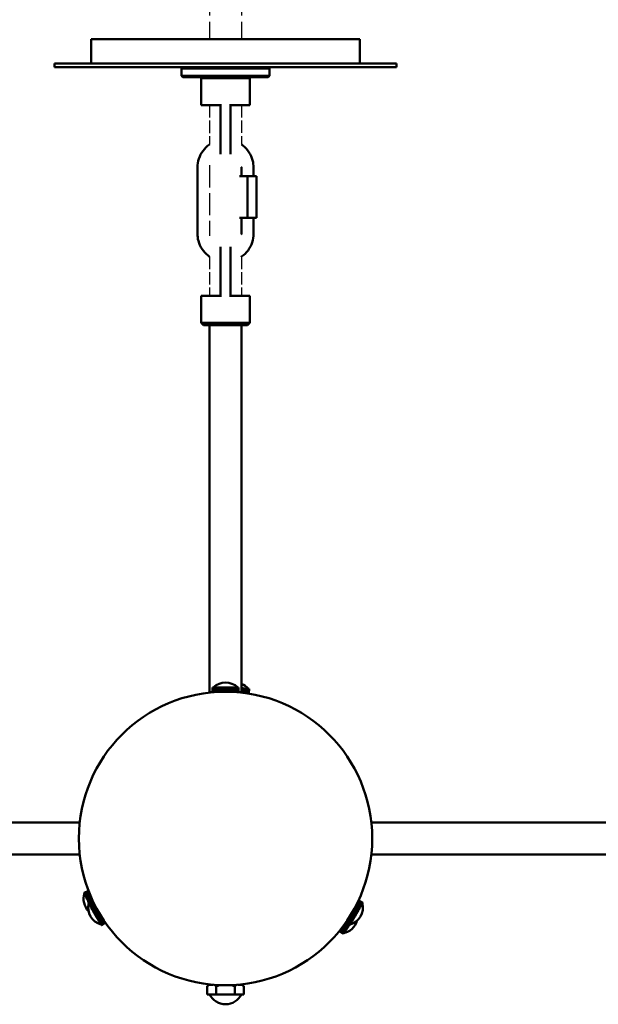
# Model space of a CAD drawing. Header units: millimetres. Extents: x 242 to 3406, y 441 to 2246.
# Tile 5 of 35: x 736 to 972, y 727 to 1129. Entities that reach past the tile are written whole.
import ezdxf

# ---------------------------------------------------------------- set-up
doc = ezdxf.new("R2010")
doc.units = ezdxf.units.MM
doc.header["$LTSCALE"] = 12
doc.linetypes.add('DASHED', pattern=[0.2068, 0.1655, -0.0413])
doc.layers.add('Widoczne (ISO)', color=7, linetype='Continuous', lineweight=50)
doc.layers.add('Wymiar (ISO)', color=7, linetype='Continuous', lineweight=18)
doc.styles.add('Tekst notatki (ISO)', font='tahoma.ttf')
doc.dimstyles.new('Domyślne (ISO)', dxfattribs={"dimscale": 12, "dimtxt": 3, "dimasz": 3, "dimexe": 3.175, "dimexo": 0, "dimgap": 0.762, "dimtad": 1, "dimdec": 1, "dimlfac": 0.03937, "dimrnd": 1e-08, "dimzin": 0, "dimdsep": 46, "dimtxsty": 'Tekst notatki (ISO)', "dimblk": 'Filled-1', "dimcen": 0.09, "dimdle": 10, "dimse1": 1, "dimse2": 1, "dimclrd": 256, "dimclre": 256, "dimclrt": 256, "dimadec": 0, "dimazin": 0, "dimtfac": 0.666667, "dimtmove": 0, "dimatfit": 3, "dimfxl": 1, "dimtolj": 1, "dimlwd": 15, "dimlwe": 15, "dimarcsym": 0})

# ---------------------------------------------------------------- blocks, each defined once
blk = doc.blocks.new('Filled-1')
at = {"color": 0}
for p, q in [((0, 0), (-1, 0.25)), ((-1, 0.25), (-1, -0.25)), ((-1, 0), (0, 0)), ((-1, -0.25), (0, 0))]:
    blk.add_line(p, q, dxfattribs=at)
at = {"color": 0, "flags": 128}
blk.add_lwpolyline([(-1, -0.25), (0, 0), (-1, 0.25), (-1, -0.25)], dxfattribs=at)
at = {"color": 0}
blk.add_solid([(-1, -0.25), (0, 0), (-1, 0.25), (-1, -0.25)], dxfattribs=at)
blk = doc.blocks.new('*D9')
at = {"layer": 'Defpoints', "color": 0, "transparency": 16777216}
for p in [(874.85, 1121.45), (1601.49, 1121.45), (1337.49, 734.66)]:
    blk.add_point(p, dxfattribs=at)
at = {"layer": 'Wymiar (ISO)', "lineweight": 15, "transparency": 16777216}
blk.add_line((1601.49, 770.66), (1601.49, 1085.45), dxfattribs=at)
at = {"layer": 'Wymiar (ISO)', "lineweight": 15, "transparency": 16777216, "xscale": 36, "yscale": 36, "zscale": 36}
for p, rotation in [((1601.49, 1121.45), 90), ((1601.49, 734.66), 270)]:
    blk.add_blockref('Filled-1', p, dxfattribs=dict(at, rotation=rotation))
at = {"layer": 'Wymiar (ISO)', "lineweight": 18, "transparency": 16777216, "insert": (1493.96, 840.9), "char_height": 36, "attachment_point": 1, "rotation": 90, "style": 'Tekst notatki (ISO)'}
blk.add_mtext('\\A1;15.2\\P387 mm', dxfattribs=at)
blk = doc.blocks.new('*D10')
at = {"layer": 'Defpoints', "color": 0, "transparency": 16777216}
for p in [(874.85, 1271.45), (1601.49, 1271.45), (1337.49, 734.66)]:
    blk.add_point(p, dxfattribs=at)
at = {"layer": 'Wymiar (ISO)', "lineweight": 15, "transparency": 16777216}
for p, q in [((1601.49, 1271.45), (1601.49, 1499.38)), ((1601.49, 770.66), (1601.49, 1235.45))]:
    blk.add_line(p, q, dxfattribs=at)
at = {"layer": 'Wymiar (ISO)', "lineweight": 15, "transparency": 16777216, "xscale": 36, "yscale": 36, "zscale": 36}
for p, rotation in [((1601.49, 1271.45), 90), ((1601.49, 734.66), 270)]:
    blk.add_blockref('Filled-1', p, dxfattribs=dict(at, rotation=rotation))
at = {"layer": 'Wymiar (ISO)', "lineweight": 18, "transparency": 16777216, "insert": (1494.1, 1316.59), "char_height": 36, "attachment_point": 1, "rotation": 90, "style": 'Tekst notatki (ISO)'}
blk.add_mtext('\\A1;21.1\\P537 mm', dxfattribs=at)
blk = doc.blocks.new('*D11')
at = {"layer": 'Defpoints', "color": 0, "transparency": 16777216}
for p in [(874.85, 1571.45), (1601.49, 1571.45), (1337.49, 734.66)]:
    blk.add_point(p, dxfattribs=at)
at = {"layer": 'Wymiar (ISO)', "lineweight": 15, "transparency": 16777216}
for p, q in [((1601.49, 1571.45), (1601.49, 1800.59)), ((1601.49, 770.66), (1601.49, 1535.45))]:
    blk.add_line(p, q, dxfattribs=at)
at = {"layer": 'Wymiar (ISO)', "lineweight": 15, "transparency": 16777216, "xscale": 36, "yscale": 36, "zscale": 36}
for p, rotation in [((1601.49, 1571.45), 90), ((1601.49, 734.66), 270)]:
    blk.add_blockref('Filled-1', p, dxfattribs=dict(at, rotation=rotation))
at = {"layer": 'Wymiar (ISO)', "lineweight": 18, "transparency": 16777216, "insert": (1493.96, 1616.59), "char_height": 36, "attachment_point": 1, "rotation": 90, "style": 'Tekst notatki (ISO)'}
blk.add_mtext('\\A1;32.9\\P837 mm', dxfattribs=at)
blk = doc.blocks.new('*D12')
at = {"layer": 'Defpoints', "color": 0, "transparency": 16777216}
for p in [(874.85, 2020.95), (1601.49, 2020.95), (1337.49, 734.66)]:
    blk.add_point(p, dxfattribs=at)
at = {"layer": 'Wymiar (ISO)', "lineweight": 15, "transparency": 16777216}
blk.add_line((1601.49, 770.66), (1601.49, 1984.95), dxfattribs=at)
at = {"layer": 'Wymiar (ISO)', "lineweight": 15, "transparency": 16777216, "xscale": 36, "yscale": 36, "zscale": 36}
for p, rotation in [((1601.49, 2020.95), 90), ((1601.49, 734.66), 270)]:
    blk.add_blockref('Filled-1', p, dxfattribs=dict(at, rotation=rotation))
at = {"layer": 'Wymiar (ISO)', "lineweight": 18, "transparency": 16777216, "insert": (1493.98, 1919.53), "char_height": 36, "attachment_point": 1, "rotation": 90, "style": 'Tekst notatki (ISO)'}
blk.add_mtext('\\A1;50.6\\P1286 mm', dxfattribs=at)

msp = doc.modelspace()

# ---------------------------------------------------------------- linework, layer by layer
at = {"layer": 'Widoczne (ISO)', "linetype": 'DASHED', "lineweight": 25, "ltscale": 5.235283}
for p, q in [((813.35, 1154.45), (813.35, 1121.45)), ((826.35, 1154.45), (826.35, 1121.45))]:
    msp.add_line(p, q, dxfattribs=at)
at = {"layer": 'Widoczne (ISO)'}
for p, q in [((874.85, 1121.45), (764.85, 1121.45)), ((764.85, 1121.45), (764.85, 1111.45)), ((874.85, 1121.45), (874.85, 1111.45)), ((889.85, 1111.45), (749.85, 1111.45)), ((749.85, 1109.95), (749.85, 1111.45)), ((889.85, 1109.95), (889.85, 1111.45)), ((749.85, 1109.95), (889.85, 1109.95)), ((802.35, 1109.95), (801.85, 1109.45)), ((837.85, 1109.45), (801.85, 1109.45)), ((801.85, 1106.45), (801.85, 1109.45)), ((837.35, 1109.95), (837.85, 1109.45)), ((837.85, 1106.45), (837.85, 1109.45)), ((801.85, 1106.45), (837.85, 1106.45)), ((802.35, 1105.95), (801.85, 1106.45)), ((837.35, 1105.95), (802.35, 1105.95)), ((810.35, 1105.95), (809.85, 1105.45)), ((829.85, 1105.45), (809.85, 1105.45)), ((809.85, 1105.45), (809.85, 1094.45)), ((829.35, 1105.95), (829.85, 1105.45)), ((829.85, 1105.45), (829.85, 1094.45)), ((837.35, 1105.95), (837.85, 1106.45)), ((809.85, 1094.45), (818.27, 1094.45)), ((817.85, 1094.45), (817.85, 1081.45)), ((821.43, 1094.45), (829.85, 1094.45)), ((821.85, 1081.45), (821.85, 1094.45)), ((817.85, 1074.39), (817.85, 1081.45)), ((821.85, 1081.45), (821.85, 1074.39)), ((808.37, 1041.95), (808.37, 1068.95)), ((826.32, 1068.95), (826.32, 1065.45)), ((831.32, 1068.95), (831.32, 1065.45)), ((825.56, 1065.45), (828.82, 1065.45)), ((828.82, 1065.45), (828.82, 1048.45)), ((828.82, 1065.45), (832.57, 1065.45)), ((832.57, 1065.45), (832.57, 1048.45)), ((828.82, 1048.45), (825.56, 1048.45)), ((826.32, 1048.45), (826.32, 1041.95)), ((832.57, 1048.45), (828.82, 1048.45)), ((831.32, 1048.45), (831.32, 1041.95)), ((817.85, 1029.45), (817.85, 1036.5)), ((821.85, 1036.5), (821.85, 1029.45)), ((817.85, 1029.45), (817.85, 1016.45)), ((821.85, 1016.45), (821.85, 1029.45)), ((818.27, 1016.45), (809.85, 1016.45)), ((809.85, 1005.45), (809.85, 1016.45)), ((829.85, 1016.45), (821.43, 1016.45)), ((829.85, 1005.45), (829.85, 1016.45)), ((809.85, 1005.45), (829.85, 1005.45)), ((810.85, 1004.45), (809.85, 1005.45)), ((828.85, 1004.45), (810.85, 1004.45)), ((813.35, 1004.45), (813.35, 854.45)), ((826.35, 1004.45), (826.35, 854.45)), ((828.85, 1004.45), (829.85, 1005.45)), ((813.35, 854.45), (814.59, 854.45)), ((814.59, 856.41), (814.59, 854.42)), ((814.62, 856.41), (814.59, 856.41)), ((814.62, 856.41), (814.62, 856.41)), ((814.62, 854.43), (814.62, 856.41)), ((814.62, 856.41), (814.62, 854.43)), ((814.7, 856.41), (814.62, 856.41)), ((814.71, 856.41), (814.7, 856.41)), ((814.7, 854.43), (814.7, 856.41)), ((814.71, 856.41), (814.71, 854.44)), ((814.84, 856.41), (814.71, 856.41)), ((814.85, 856.41), (814.84, 856.41)), ((814.84, 854.45), (814.84, 856.41)), ((814.85, 856.41), (814.85, 854.45)), ((815.03, 856.41), (814.85, 856.41)), ((815.05, 856.41), (815.03, 856.41)), ((815.03, 854.46), (815.03, 856.41)), ((815.05, 856.41), (815.05, 854.46)), ((815.28, 856.41), (815.05, 856.41)), ((815.3, 856.41), (815.28, 856.41)), ((815.28, 854.48), (815.28, 856.41)), ((815.3, 856.41), (815.3, 854.48)), ((815.58, 856.41), (815.3, 856.41)), ((815.6, 856.41), (815.58, 856.41)), ((815.58, 854.5), (815.58, 856.41)), ((815.6, 856.41), (815.6, 854.51)), ((815.92, 856.41), (815.6, 856.41)), ((815.95, 856.41), (815.92, 856.41)), ((815.92, 854.53), (815.92, 856.41)), ((815.95, 856.41), (815.95, 854.53)), ((816.31, 856.41), (815.95, 856.41)), ((816.34, 856.41), (816.31, 856.41)), ((816.31, 854.55), (816.31, 856.41)), ((816.34, 856.41), (816.34, 854.55)), ((816.73, 856.41), (816.34, 856.41)), ((816.77, 856.41), (816.73, 856.41)), ((816.73, 854.57), (816.73, 856.41)), ((816.77, 856.41), (816.77, 854.58)), ((817.19, 856.41), (816.77, 856.41)), ((817.23, 856.41), (817.19, 856.41)), ((817.19, 854.6), (817.19, 856.41)), ((817.23, 856.41), (817.23, 854.6)), ((817.68, 856.41), (817.23, 856.41)), ((817.73, 856.41), (817.68, 856.41)), ((817.68, 854.62), (817.68, 856.41)), ((817.73, 856.41), (817.73, 854.62)), ((818.19, 856.41), (817.73, 856.41)), ((818.24, 856.41), (818.19, 856.41)), ((818.19, 854.63), (818.19, 856.41)), ((818.24, 856.41), (818.24, 854.63)), ((818.72, 856.41), (818.24, 856.41)), ((818.77, 856.41), (818.72, 856.41)), ((818.72, 854.64), (818.72, 856.41)), ((818.77, 856.41), (818.77, 854.65)), ((819.27, 856.41), (818.77, 856.41)), ((819.3, 856.41), (819.27, 856.41)), ((819.27, 854.65), (819.27, 856.41)), ((819.3, 854.65), (819.3, 856.41)), ((819.3, 856.41), (819.32, 856.41)), ((819.32, 856.41), (819.32, 854.65)), ((819.81, 856.41), (819.32, 856.41)), ((819.83, 856.41), (819.81, 856.41)), ((819.81, 854.66), (819.81, 856.41)), ((819.83, 854.66), (819.83, 856.41)), ((819.83, 856.41), (819.85, 856.41)), ((819.85, 856.41), (819.85, 854.66)), ((819.85, 856.41), (819.86, 856.41)), ((819.86, 856.41), (819.86, 854.66)), ((820.36, 856.41), (819.86, 856.41)), ((820.36, 854.65), (820.36, 856.41)), ((820.36, 856.41), (820.38, 856.41)), ((820.38, 856.41), (820.38, 854.65)), ((820.38, 856.41), (820.41, 856.41)), ((820.41, 856.41), (820.41, 854.65)), ((820.91, 856.41), (820.41, 856.41)), ((820.91, 854.65), (820.91, 856.41)), ((820.91, 856.41), (820.96, 856.41)), ((820.96, 856.41), (820.96, 854.65)), ((821.44, 856.41), (820.96, 856.41)), ((821.44, 854.63), (821.44, 856.41)), ((821.44, 856.41), (821.49, 856.41)), ((821.49, 856.41), (821.49, 854.63)), ((821.96, 856.41), (821.49, 856.41)), ((821.96, 854.62), (821.96, 856.41)), ((821.96, 856.41), (822, 856.41)), ((822, 856.41), (822, 854.62)), ((822.45, 856.41), (822, 856.41)), ((822.45, 854.6), (822.45, 856.41)), ((822.45, 856.41), (822.49, 856.41)), ((822.49, 856.41), (822.49, 854.6)), ((822.91, 856.41), (822.49, 856.41)), ((822.91, 854.58), (822.91, 856.41)), ((822.91, 856.41), (822.95, 856.41)), ((822.95, 856.41), (822.95, 854.58)), ((823.34, 856.41), (822.95, 856.41)), ((823.34, 854.55), (823.34, 856.41)), ((823.34, 856.41), (823.38, 856.41)), ((823.38, 856.41), (823.38, 854.55)), ((823.73, 856.41), (823.38, 856.41)), ((823.73, 854.53), (823.73, 856.41)), ((823.73, 856.41), (823.76, 856.41)), ((823.76, 856.41), (823.76, 854.53)), ((824.08, 856.41), (823.76, 856.41)), ((824.08, 854.51), (824.08, 856.41)), ((824.08, 856.41), (824.11, 856.41)), ((824.11, 856.41), (824.11, 854.5)), ((824.38, 856.41), (824.11, 856.41)), ((824.38, 854.48), (824.38, 856.41)), ((824.38, 856.41), (824.41, 856.41)), ((824.41, 856.41), (824.41, 854.48)), ((824.63, 856.41), (824.41, 856.41)), ((824.63, 854.46), (824.63, 856.41)), ((824.63, 856.41), (824.66, 856.41)), ((824.66, 856.41), (824.66, 854.46)), ((824.83, 856.41), (824.66, 856.41)), ((824.83, 854.45), (824.83, 856.41)), ((824.83, 856.41), (824.85, 856.41)), ((824.85, 856.41), (824.85, 854.45)), ((824.98, 856.41), (824.85, 856.41)), ((824.98, 854.44), (824.98, 856.41)), ((824.98, 856.41), (824.99, 856.41)), ((824.99, 856.41), (824.99, 854.43)), ((825.07, 856.41), (824.99, 856.41)), ((825.07, 854.43), (825.07, 856.41)), ((825.07, 856.41), (825.08, 856.41)), ((825.08, 856.41), (825.08, 854.43)), ((825.1, 856.41), (825.08, 856.41)), ((825.1, 854.42), (825.1, 856.41)), ((825.1, 856.41), (825.1, 854.42)), ((825.1, 856.41), (825.1, 856.41)), ((825.1, 854.45), (826.35, 854.45)), ((825.2, 854.42), (825.2, 854.45)), ((825.25, 854.45), (825.24, 854.41)), ((825.73, 854.37), (825.73, 854.45)), ((825.78, 854.45), (825.77, 854.36)), ((826.24, 854.31), (826.25, 854.45)), ((826.29, 854.45), (826.28, 854.31)), ((826.35, 855.83), (826.37, 856.1)), ((826.37, 856.1), (826.35, 856.1)), ((826.41, 856.09), (826.35, 855.19)), ((826.37, 856.1), (826.41, 856.09)), ((826.86, 856.06), (826.41, 856.09)), ((826.73, 854.26), (826.86, 856.06)), ((826.9, 856.06), (826.77, 854.25)), ((826.86, 856.06), (826.9, 856.06)), ((827.32, 856.03), (826.9, 856.06)), ((827.19, 854.2), (827.32, 856.03)), ((827.36, 856.03), (827.23, 854.2)), ((827.32, 856.03), (827.36, 856.03)), ((827.75, 856), (827.36, 856.03)), ((827.61, 854.15), (827.75, 856)), ((827.78, 855.99), (827.65, 854.15)), ((827.75, 856), (827.78, 855.99)), ((828.14, 855.97), (827.78, 855.99)), ((828, 854.1), (828.14, 855.97)), ((828.17, 855.97), (828.04, 854.09)), ((828.14, 855.97), (828.17, 855.97)), ((828.48, 855.94), (828.17, 855.97)), ((828.35, 854.05), (828.48, 855.94)), ((828.51, 855.94), (828.38, 854.05)), ((828.48, 855.94), (828.51, 855.94)), ((828.79, 855.92), (828.51, 855.94)), ((828.65, 854.01), (828.79, 855.92)), ((828.81, 855.92), (828.67, 854)), ((828.79, 855.92), (828.81, 855.92)), ((829.04, 855.9), (828.81, 855.92)), ((828.9, 853.97), (829.04, 855.9)), ((829.06, 855.9), (828.92, 853.97)), ((829.04, 855.9), (829.06, 855.9)), ((829.24, 855.89), (829.06, 855.9)), ((829.1, 853.94), (829.24, 855.89)), ((829.25, 855.89), (829.11, 853.94)), ((829.24, 855.89), (829.25, 855.89)), ((829.24, 853.92), (829.38, 855.88)), ((829.38, 855.88), (829.25, 855.89)), ((829.39, 855.88), (829.25, 853.91)), ((829.33, 853.9), (829.47, 855.87)), ((829.48, 855.87), (829.34, 853.9)), ((829.36, 853.9), (829.5, 855.87)), ((829.5, 855.87), (829.36, 853.9)), ((829.38, 855.88), (829.39, 855.88)), ((829.47, 855.87), (829.39, 855.88)), ((829.47, 855.87), (829.48, 855.87)), ((829.5, 855.87), (829.48, 855.87)), ((829.5, 855.87), (829.5, 855.87)), ((760.2, 801.16), (565.19, 801.16)), ((879.49, 801.16), (1074.5, 801.16)), ((760.2, 788.16), (565.19, 788.16)), ((879.49, 788.16), (1074.5, 788.16)), ((763.78, 773.28), (762, 772.41)), ((762, 772.41), (763.78, 773.28)), ((762.02, 772.38), (763.8, 773.24)), ((763.8, 773.23), (762.02, 772.37)), ((762.06, 772.29), (763.83, 773.15)), ((763.84, 773.14), (762.07, 772.28)), ((762.13, 772.16), (763.89, 773.01)), ((763.89, 772.99), (762.13, 772.14)), ((762, 772.41), (762.02, 772.38)), ((762, 772.41), (762, 772.41)), ((762.02, 772.37), (762.02, 772.38)), ((762.02, 772.37), (762.06, 772.29)), ((762.07, 772.28), (762.06, 772.29)), ((762.07, 772.28), (762.13, 772.16)), ((762.13, 772.14), (762.13, 772.16)), ((762.13, 772.14), (762.22, 771.97)), ((762.22, 771.97), (763.96, 772.82)), ((762.23, 771.95), (762.22, 771.97)), ((763.97, 772.8), (762.23, 771.95)), ((762.23, 771.95), (762.33, 771.74)), ((762.33, 771.74), (764.06, 772.58)), ((762.34, 771.71), (762.33, 771.74)), ((764.07, 772.55), (762.34, 771.71)), ((762.34, 771.71), (762.46, 771.46)), ((762.46, 771.46), (764.17, 772.29)), ((762.48, 771.43), (762.46, 771.46)), ((764.18, 772.26), (762.48, 771.43)), ((762.48, 771.43), (762.62, 771.14)), ((762.62, 771.14), (764.3, 771.96)), ((762.63, 771.11), (762.62, 771.14)), ((764.32, 771.93), (762.63, 771.11)), ((762.63, 771.11), (762.79, 770.79)), ((762.79, 770.79), (764.45, 771.6)), ((762.81, 770.75), (762.79, 770.79)), ((764.47, 771.56), (762.81, 770.75)), ((762.81, 770.75), (762.98, 770.4)), ((762.98, 770.4), (764.62, 771.2)), ((763, 770.36), (762.98, 770.4)), ((764.64, 771.16), (763, 770.36)), ((763, 770.36), (763.18, 769.98)), ((763.18, 769.98), (764.81, 770.77)), ((763.2, 769.94), (763.18, 769.98)), ((764.82, 770.73), (763.2, 769.94)), ((763.2, 769.94), (763.4, 769.53)), ((763.4, 769.53), (765.01, 770.31)), ((763.42, 769.49), (763.4, 769.53)), ((765.02, 770.27), (763.42, 769.49)), ((763.42, 769.49), (763.63, 769.07)), ((763.63, 769.07), (765.22, 769.84)), ((763.65, 769.03), (763.63, 769.07)), ((765.24, 769.8), (763.65, 769.03)), ((763.65, 769.03), (763.86, 768.59)), ((765.46, 769.32), (763.74, 768.33)), ((765.46, 769.31), (763.75, 768.32)), ((763.75, 768.32), (765.46, 769.31)), ((763.78, 768.26), (765.49, 769.25)), ((765.49, 769.24), (763.79, 768.26)), ((763.84, 768.16), (765.54, 769.14)), ((765.55, 769.13), (763.85, 768.14)), ((763.86, 768.59), (765.44, 769.36)), ((765.35, 769.26), (763.88, 768.54)), ((763.93, 768), (765.62, 768.98)), ((765.63, 768.96), (763.94, 767.99)), ((875.74, 767.97), (874.06, 768.94)), ((874.07, 768.96), (875.75, 767.99)), ((874.14, 769.13), (875.84, 768.14)), ((875.84, 768.13), (874.14, 769.11)), ((875.9, 768.25), (874.19, 769.23)), ((874.2, 769.24), (875.91, 768.26)), ((874.23, 769.31), (875.94, 768.32)), ((875.94, 768.31), (874.23, 769.3)), ((875.95, 768.33), (874.24, 769.32)), ((763.74, 768.33), (763.75, 768.32)), ((763.75, 768.32), (763.78, 768.26)), ((763.75, 768.32), (763.75, 768.32)), ((763.79, 768.26), (763.78, 768.26)), ((763.79, 768.26), (763.84, 768.16)), ((763.85, 768.14), (763.84, 768.16)), ((763.85, 768.14), (763.93, 768)), ((763.88, 768.54), (763.86, 768.59)), ((763.88, 768.54), (763.93, 768.44)), ((763.94, 767.99), (763.93, 768)), ((763.94, 767.99), (764.05, 767.8)), ((764.05, 767.8), (765.72, 768.77)), ((764.06, 767.78), (764.05, 767.8)), ((765.73, 768.74), (764.06, 767.78)), ((764.06, 767.78), (764.19, 767.56)), ((764.19, 767.56), (765.84, 768.51)), ((764.2, 767.53), (764.19, 767.56)), ((765.85, 768.48), (764.2, 767.53)), ((764.2, 767.53), (764.35, 767.27)), ((764.35, 767.27), (765.99, 768.21)), ((764.37, 767.24), (764.35, 767.27)), ((766, 768.18), (764.37, 767.24)), ((764.37, 767.24), (764.54, 766.94)), ((764.54, 766.94), (766.15, 767.88)), ((764.56, 766.91), (764.54, 766.94)), ((766.17, 767.84), (764.56, 766.91)), ((764.56, 766.91), (764.75, 766.59)), ((764.75, 766.59), (766.34, 767.5)), ((764.77, 766.55), (764.75, 766.59)), ((766.36, 767.47), (764.77, 766.55)), ((764.77, 766.55), (764.97, 766.2)), ((764.97, 766.2), (766.55, 767.1)), ((765, 766.16), (764.97, 766.2)), ((766.57, 767.06), (765, 766.16)), ((765, 766.16), (765.22, 765.78)), ((765.22, 765.78), (766.77, 766.68)), ((765.24, 765.74), (765.22, 765.78)), ((766.79, 766.64), (765.24, 765.74)), ((765.24, 765.74), (765.47, 765.34)), ((765.47, 765.34), (767.01, 766.23)), ((765.49, 765.3), (765.47, 765.34)), ((767.03, 766.19), (765.49, 765.3)), ((765.49, 765.3), (765.73, 764.88)), ((765.73, 764.88), (767.26, 765.77)), ((765.76, 764.84), (765.73, 764.88)), ((767.28, 765.72), (765.76, 764.84)), ((765.76, 764.84), (766, 764.42)), ((766, 764.42), (767.52, 765.29)), ((766.02, 764.38), (767.54, 765.25)), ((767.55, 765.25), (766.03, 764.37)), ((766.28, 763.94), (767.79, 764.82)), ((873.64, 764.33), (872.12, 765.21)), ((872.13, 765.21), (873.64, 764.34)), ((872.15, 765.25), (873.67, 764.37)), ((873.91, 764.8), (872.39, 765.68)), ((872.41, 765.72), (873.94, 764.84)), ((874.18, 765.26), (872.64, 766.15)), ((872.66, 766.19), (874.2, 765.3)), ((874.43, 765.7), (872.88, 766.6)), ((872.9, 766.64), (874.45, 765.74)), ((874.67, 766.12), (873.11, 767.03)), ((873.13, 767.07), (874.7, 766.16)), ((874.9, 766.52), (873.32, 767.43)), ((873.33, 767.47), (874.92, 766.55)), ((875.11, 766.88), (873.51, 767.81)), ((873.52, 767.84), (875.13, 766.91)), ((875.31, 767.21), (873.68, 768.15)), ((873.69, 768.18), (875.32, 767.24)), ((875.47, 767.51), (873.83, 768.46)), ((873.84, 768.49), (875.49, 767.53)), ((873.91, 764.8), (873.94, 764.84)), ((873.94, 764.84), (874.18, 765.26)), ((875.62, 767.76), (873.95, 768.72)), ((873.96, 768.74), (875.63, 767.78)), ((874.18, 765.26), (874.2, 765.3)), ((874.2, 765.3), (874.43, 765.7)), ((874.43, 765.7), (874.45, 765.74)), ((874.45, 765.74), (874.67, 766.12)), ((874.67, 766.12), (874.7, 766.16)), ((874.7, 766.16), (874.9, 766.52)), ((874.9, 766.52), (874.92, 766.55)), ((874.92, 766.55), (875.11, 766.88)), ((875.11, 766.88), (875.13, 766.91)), ((875.13, 766.91), (875.31, 767.21)), ((875.31, 767.21), (875.32, 767.24)), ((875.32, 767.24), (875.47, 767.51)), ((875.47, 767.51), (875.49, 767.53)), ((875.49, 767.53), (875.62, 767.76)), ((875.62, 767.76), (875.63, 767.78)), ((875.63, 767.78), (875.74, 767.97)), ((875.74, 767.97), (875.75, 767.99)), ((875.75, 767.99), (875.84, 768.13)), ((875.84, 768.14), (875.9, 768.25)), ((875.84, 768.13), (875.84, 768.14)), ((875.9, 768.25), (875.91, 768.26)), ((875.91, 768.26), (875.94, 768.31)), ((875.94, 768.32), (875.95, 768.33)), ((875.94, 768.31), (875.94, 768.32)), ((766.02, 764.38), (766, 764.42)), ((766.03, 764.37), (766.02, 764.38)), ((766.03, 764.37), (766.28, 763.94)), ((766.29, 763.92), (766.28, 763.94)), ((766.29, 763.92), (767.8, 764.8)), ((766.3, 763.9), (766.29, 763.92)), ((767.81, 764.78), (766.3, 763.9)), ((767.82, 764.77), (766.3, 763.9)), ((766.3, 763.9), (766.3, 763.9)), ((766.3, 763.9), (766.55, 763.47)), ((766.55, 763.47), (768.07, 764.34)), ((766.56, 763.45), (766.55, 763.47)), ((768.08, 764.33), (766.56, 763.45)), ((766.56, 763.45), (766.58, 763.42)), ((768.09, 764.3), (766.58, 763.42)), ((766.58, 763.42), (766.82, 762.99)), ((766.82, 762.99), (768.35, 763.87)), ((766.82, 762.99), (766.85, 762.95)), ((768.37, 763.83), (766.85, 762.95)), ((766.85, 762.95), (767.09, 762.53)), ((767.09, 762.53), (768.62, 763.41)), ((767.09, 762.53), (767.12, 762.49)), ((768.65, 763.37), (767.12, 762.49)), ((767.12, 762.49), (767.35, 762.08)), ((767.35, 762.08), (768.9, 762.97)), ((767.35, 762.08), (767.37, 762.04)), ((768.92, 762.93), (767.37, 762.04)), ((767.37, 762.04), (767.6, 761.65)), ((767.6, 761.65), (769.16, 762.55)), ((767.6, 761.65), (767.62, 761.61)), ((769.18, 762.51), (767.62, 761.61)), ((767.62, 761.61), (767.84, 761.24)), ((767.84, 761.24), (769.41, 762.15)), ((767.84, 761.24), (767.86, 761.2)), ((769.44, 762.11), (767.86, 761.2)), ((767.86, 761.2), (768.06, 760.86)), ((768.06, 760.86), (769.65, 761.78)), ((768.06, 760.86), (768.08, 760.82)), ((769.68, 761.75), (768.08, 760.82)), ((768.08, 760.82), (768.26, 760.51)), ((768.26, 760.51), (769.88, 761.44)), ((769.9, 761.41), (768.28, 760.48)), ((768.44, 760.2), (770.08, 761.14)), ((770.1, 761.12), (768.45, 760.17)), ((768.6, 759.92), (770.26, 760.88)), ((770.27, 760.86), (768.61, 759.9)), ((871.07, 759.88), (869.41, 760.84)), ((869.42, 760.86), (871.08, 759.9)), ((871.22, 760.14), (869.58, 761.09)), ((869.6, 761.12), (871.24, 760.17)), ((871.4, 760.45), (869.78, 761.39)), ((869.8, 761.41), (871.42, 760.48)), ((871.6, 760.79), (870, 761.72)), ((870.02, 761.75), (871.62, 760.82)), ((871.81, 761.17), (870.23, 762.08)), ((870.26, 762.11), (871.83, 761.2)), ((872.05, 761.57), (870.48, 762.47)), ((870.51, 762.51), (872.07, 761.61)), ((872.29, 762), (870.75, 762.89)), ((870.77, 762.93), (872.32, 762.04)), ((872.55, 762.45), (871.02, 763.33)), ((871.05, 763.37), (872.58, 762.49)), ((872.82, 762.91), (871.3, 763.79)), ((871.32, 763.83), (872.84, 762.95)), ((871.42, 760.48), (871.6, 760.79)), ((873.09, 763.38), (871.58, 764.26)), ((873.11, 763.41), (871.59, 764.29)), ((871.6, 764.3), (873.12, 763.42)), ((871.62, 760.82), (871.6, 760.79)), ((871.62, 760.82), (871.81, 761.17)), ((871.83, 761.2), (871.81, 761.17)), ((871.83, 761.2), (872.05, 761.57)), ((873.37, 763.86), (871.85, 764.73)), ((873.37, 763.86), (871.86, 764.74)), ((871.87, 764.76), (873.38, 763.88)), ((871.88, 764.78), (873.39, 763.9)), ((872.07, 761.61), (872.05, 761.57)), ((872.07, 761.61), (872.29, 762)), ((872.32, 762.04), (872.29, 762)), ((872.32, 762.04), (872.55, 762.45)), ((872.58, 762.49), (872.55, 762.45)), ((872.58, 762.49), (872.82, 762.91)), ((872.84, 762.95), (872.82, 762.91)), ((872.84, 762.95), (873.09, 763.38)), ((873.11, 763.41), (873.09, 763.38)), ((873.12, 763.42), (873.11, 763.41)), ((873.12, 763.42), (873.37, 763.86)), ((873.38, 763.88), (873.37, 763.86)), ((873.37, 763.86), (873.37, 763.86)), ((873.38, 763.88), (873.39, 763.9)), ((873.39, 763.9), (873.64, 764.33)), ((873.64, 764.34), (873.67, 764.37)), ((873.64, 764.34), (873.64, 764.33)), ((873.67, 764.37), (873.91, 764.8)), ((768.26, 760.51), (768.28, 760.48)), ((768.28, 760.48), (768.44, 760.2)), ((768.44, 760.2), (768.45, 760.17)), ((768.45, 760.17), (768.6, 759.92)), ((768.6, 759.92), (768.61, 759.9)), ((768.61, 759.9), (768.73, 759.69)), ((768.73, 759.69), (770.41, 760.66)), ((768.73, 759.69), (768.74, 759.67)), ((770.42, 760.64), (768.74, 759.67)), ((768.74, 759.67), (768.84, 759.5)), ((768.84, 759.5), (770.53, 760.48)), ((768.84, 759.5), (768.85, 759.49)), ((770.54, 760.47), (768.85, 759.49)), ((768.85, 759.49), (768.92, 759.36)), ((768.92, 759.36), (770.62, 760.35)), ((770.63, 760.34), (768.92, 759.35)), ((768.92, 759.36), (768.92, 759.35)), ((768.92, 759.35), (768.97, 759.27)), ((770.69, 760.26), (768.97, 759.27)), ((768.97, 759.27), (770.68, 760.26)), ((768.97, 759.27), (768.97, 759.27)), ((768.97, 759.27), (769, 759.23)), ((770.71, 760.22), (769, 759.23)), ((769, 759.23), (770.71, 760.22)), ((769, 759.23), (769, 759.23)), ((866.39, 756.8), (868.03, 755.68)), ((866.4, 756.81), (868.04, 755.7)), ((868.04, 755.69), (866.4, 756.8)), ((868.08, 755.75), (866.44, 756.86)), ((866.45, 756.86), (868.08, 755.76)), ((868.15, 755.85), (866.52, 756.95)), ((866.53, 756.96), (868.15, 755.86)), ((868.25, 756), (866.63, 757.09)), ((866.64, 757.11), (868.26, 756.01)), ((868.38, 756.19), (866.78, 757.27)), ((866.79, 757.29), (868.39, 756.21)), ((868.53, 756.43), (866.95, 757.5)), ((866.97, 757.52), (868.55, 756.45)), ((868.72, 756.7), (867.16, 757.76)), ((867.18, 757.78), (868.74, 756.73)), ((868.93, 757.01), (867.39, 758.05)), ((867.41, 758.08), (868.95, 757.04)), ((869.16, 757.35), (867.64, 758.38)), ((867.67, 758.42), (869.18, 757.39)), ((869.42, 757.73), (867.91, 758.74)), ((867.94, 758.78), (869.44, 757.76)), ((869.68, 758.12), (868.2, 759.13)), ((868.23, 759.17), (869.71, 758.16)), ((869.97, 758.54), (868.5, 759.54)), ((868.52, 759.58), (870, 758.58)), ((868.74, 756.73), (868.93, 757.01)), ((870.26, 758.98), (868.8, 759.97)), ((868.83, 760.01), (870.29, 759.02)), ((868.95, 757.04), (868.93, 757.01)), ((868.95, 757.04), (869.16, 757.35)), ((868.98, 760.22), (870.7, 759.23)), ((870.7, 759.23), (868.98, 760.22)), ((870.71, 759.26), (869, 760.25)), ((869.01, 760.26), (870.72, 759.27)), ((869.06, 760.34), (870.77, 759.35)), ((870.76, 759.34), (869.06, 760.33)), ((870.84, 759.48), (869.14, 760.45)), ((869.15, 760.47), (870.85, 759.49)), ((869.18, 757.39), (869.16, 757.35)), ((869.18, 757.39), (869.42, 757.73)), ((870.94, 759.65), (869.26, 760.62)), ((869.27, 760.64), (870.95, 759.67)), ((869.44, 757.76), (869.42, 757.73)), ((869.44, 757.76), (869.68, 758.12)), ((869.71, 758.16), (869.68, 758.12)), ((869.71, 758.16), (869.97, 758.54)), ((870, 758.58), (869.97, 758.54)), ((870, 758.58), (870.26, 758.98)), ((870.29, 759.02), (870.26, 758.98)), ((870.29, 759.02), (870.51, 759.34)), ((870.7, 759.23), (870.71, 759.26)), ((870.7, 759.23), (870.7, 759.23)), ((870.72, 759.27), (870.71, 759.26)), ((870.72, 759.27), (870.76, 759.34)), ((870.77, 759.35), (870.76, 759.34)), ((870.77, 759.35), (870.84, 759.48)), ((870.85, 759.49), (870.84, 759.48)), ((870.85, 759.49), (870.94, 759.65)), ((870.95, 759.67), (870.94, 759.65)), ((870.95, 759.67), (871.07, 759.88)), ((871.08, 759.9), (871.07, 759.88)), ((871.08, 759.9), (871.22, 760.14)), ((871.24, 760.17), (871.22, 760.14)), ((871.24, 760.17), (871.4, 760.45)), ((871.42, 760.48), (871.4, 760.45)), ((868.03, 755.68), (868.04, 755.69)), ((868.04, 755.7), (868.08, 755.75)), ((868.04, 755.7), (868.04, 755.69)), ((868.08, 755.76), (868.15, 755.85)), ((868.08, 755.76), (868.08, 755.75)), ((868.15, 755.86), (868.25, 756)), ((868.15, 755.86), (868.15, 755.85)), ((868.26, 756.01), (868.25, 756)), ((868.26, 756.01), (868.38, 756.19)), ((868.39, 756.21), (868.38, 756.19)), ((868.39, 756.21), (868.53, 756.43)), ((868.55, 756.45), (868.53, 756.43)), ((868.55, 756.45), (868.72, 756.7)), ((868.74, 756.73), (868.72, 756.7)), ((813.04, 734.86), (812.34, 734.16)), ((812.34, 730.86), (812.34, 734.16)), ((813.21, 734.86), (813.04, 734.86)), ((813.21, 734.86), (814.85, 734.86)), ((816.09, 730.86), (816.09, 734.16)), ((823.6, 730.86), (823.6, 734.16)), ((824.85, 734.86), (826.48, 734.86)), ((826.65, 734.86), (826.48, 734.86)), ((826.65, 734.86), (827.35, 734.16)), ((827.35, 730.86), (827.35, 734.16)), ((814.22, 730.86), (812.34, 730.86)), ((816.09, 730.86), (814.22, 730.86)), ((819.85, 730.86), (816.09, 730.86)), ((823.6, 730.86), (819.85, 730.86)), ((825.48, 730.86), (823.6, 730.86)), ((827.35, 730.86), (825.48, 730.86))]:
    msp.add_line(p, q, dxfattribs=at)
at = {"layer": 'Widoczne (ISO)', "linetype": 'DASHED', "lineweight": 25, "ltscale": 2.547347}
for p, q in [((813.35, 1094.45), (813.35, 1078.39)), ((813.35, 1032.5), (813.35, 1016.45))]:
    msp.add_line(p, q, dxfattribs=at)
at = {"layer": 'Widoczne (ISO)', "linetype": 'DASHED', "lineweight": 25, "ltscale": 2.541866}
for p, q in [((826.35, 1094.45), (826.35, 1078.42)), ((826.35, 1032.47), (826.35, 1016.45))]:
    msp.add_line(p, q, dxfattribs=at)
at = {"layer": 'Widoczne (ISO)', "linetype": 'DASHED', "lineweight": 25, "ltscale": 4.573176}
msp.add_line((813.35, 1069.86), (813.35, 1041.03), dxfattribs=at)
at = {"layer": 'Widoczne (ISO)'}
msp.add_circle((819.85, 794.66), 60, dxfattribs=at)
for centre, radius, start, end in [((819.85, 851.16), 7.25, 46.3972, 133.6028), ((823.89, 851.01), 7.25, 42.2965, 70.1673), ((769.02, 769.98), 7.25, 162.2965, 224.1393), ((770.92, 766.41), 7.25, 166.3972, 253.6028), ((868.78, 766.41), 7.25, 286.3972, 13.6028), ((866.63, 762.98), 7.25, 282.2965, 344.1393), ((819.85, 734.15), 7.28, 206.785, 333.215)]:
    msp.add_arc(centre, radius, start, end, dxfattribs=at)
for points, knots in [([(808.37, 1068.95), (808.37, 1070.17), (808.57, 1071.4), (809.34, 1073.73), (809.91, 1074.83), (811.38, 1076.8), (812.27, 1077.67), (813.29, 1078.39), (813.32, 1078.41), (813.35, 1078.42)], [4.712389, 4.712389, 4.712389, 4.712389, 5.0327257, 5.0327257, 5.3529963, 5.3529963, 5.6730936, 5.6730936, 5.6813031, 5.6813031, 5.6813031, 5.6813031]), ([(826.34, 1078.43), (826.55, 1078.28), (826.76, 1078.13), (827.92, 1077.21), (828.76, 1076.29), (830.11, 1074.24), (830.61, 1073.11), (831.19, 1070.95), (831.32, 1069.95), (831.32, 1068.95)], [6.8839236, 6.8839236, 6.8839236, 6.8839236, 6.9520999, 6.9520999, 7.272023, 7.272023, 7.5921574, 7.5921574, 7.8539816, 7.8539816, 7.8539816, 7.8539816]), ([(813.35, 1032.47), (813.13, 1032.62), (812.93, 1032.77), (811.77, 1033.69), (810.93, 1034.6), (809.59, 1036.65), (809.08, 1037.79), (808.5, 1039.94), (808.37, 1040.94), (808.37, 1041.95)], [3.7434749, 3.7434749, 3.7434749, 3.7434749, 3.8105072, 3.8105072, 4.1304303, 4.1304303, 4.4505647, 4.4505647, 4.712389, 4.712389, 4.712389, 4.712389]), ([(831.32, 1041.95), (831.32, 1040.72), (831.12, 1039.49), (830.35, 1037.16), (829.78, 1036.06), (828.32, 1034.09), (827.43, 1033.23), (826.39, 1032.5), (826.36, 1032.48), (826.34, 1032.46)], [1.5707963, 1.5707963, 1.5707963, 1.5707963, 1.8911331, 1.8911331, 2.2114036, 2.2114036, 2.531501, 2.531501, 2.5408544, 2.5408544, 2.5408544, 2.5408544])]:
    msp.add_open_spline(points, degree=3, knots=knots, dxfattribs=at)
for points in [[(826.31, 1069.3), (826.32, 1069.18), (826.32, 1069.06), (826.32, 1068.95)], [(826.32, 1041.95), (826.32, 1041.83), (826.32, 1041.71), (826.31, 1041.6)]]:
    msp.add_open_spline(points, degree=3, dxfattribs=at)
for points, weights in [([(813.21, 734.86), (812.8, 734.62), (812.34, 734.16)], [1, 1.00744351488, 1]), ([(816.09, 734.16), (815.67, 734.59), (815.28, 734.83)], [1, 1.00693098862, 1.00095447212]), ([(817.35, 734.71), (816.75, 734.49), (816.09, 734.16)], [1.00303330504, 1.0053224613, 1]), ([(823.6, 734.16), (822.95, 734.49), (822.34, 734.71)], [1, 1.0053224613, 1.00303330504]), ([(824.41, 734.83), (824.02, 734.59), (823.6, 734.16)], [1.00095447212, 1.00693098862, 1]), ([(827.35, 734.16), (826.9, 734.62), (826.48, 734.86)], [1, 1.00744351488, 1])]:
    msp.add_rational_spline(points, weights, degree=2, dxfattribs=at)

# ---------------------------------------------------------------- dimensions: what is measured, and where the dimension line sits
at = {"layer": 'Wymiar (ISO)', "lineweight": 18}
for base, p2, text, override, picture, middle in [((1601.49, 2020.95), (874.85, 2020.95), '<>\\P1286 mm', {"dimgap": 0.762, "dimdec": 1, "dimlfac": 0.03937, "dimpost": '\\X', "dimse1": 1, "dimse2": 1, "dimtol": 0, "dimlim": 0, "dimtp": 0, "dimtm": 0, "dimtdec": 2, "dimtofl": 0, "dimatfit": 1, "dimtvp": -0.25}, '*D12', (1601.49, 2018.64)), ((1601.49, 1571.45), (874.85, 1571.45), '<>\\P837 mm', {"dimgap": 0.762, "dimdec": 1, "dimlfac": 0.03937, "dimpost": '\\X', "dimse1": 1, "dimse2": 1, "dimtol": 0, "dimlim": 0, "dimtp": 0, "dimtm": 0, "dimtdec": 2, "dimtofl": 0, "dimatfit": 2, "dimtvp": -0.25}, '*D11', (1601.49, 1704.02)), ((1601.49, 1271.45), (874.85, 1271.45), '<>\\P537 mm', {"dimgap": 0.762, "dimdec": 1, "dimlfac": 0.03937, "dimpost": '\\X', "dimse1": 1, "dimse2": 1, "dimtol": 0, "dimlim": 0, "dimtp": 0, "dimtm": 0, "dimtdec": 2, "dimtofl": 0, "dimatfit": 2, "dimtvp": -0.25}, '*D10', (1601.49, 1403.41)), ((1601.49, 1121.45), (874.85, 1121.45), '<>\\P387 mm', {"dimgap": 0.762, "dimdec": 1, "dimlfac": 0.03937, "dimpost": '\\X', "dimse1": 1, "dimse2": 1, "dimtol": 0, "dimlim": 0, "dimtp": 0, "dimtm": 0, "dimtdec": 2, "dimtofl": 0, "dimatfit": 1, "dimtvp": -0.25}, '*D9', (1601.49, 928.05))]:
    dim = msp.add_linear_dim(base=base, p1=(1337.49, 734.66), p2=p2, angle=270, text=text, dimstyle='Domyślne (ISO)', override=override, dxfattribs=at)
    dim.commit()
    dim.dimension.update_dxf_attribs({"geometry": picture, "text_midpoint": middle, "dimtype": 160})

doc.saveas('drawing.dxf')
